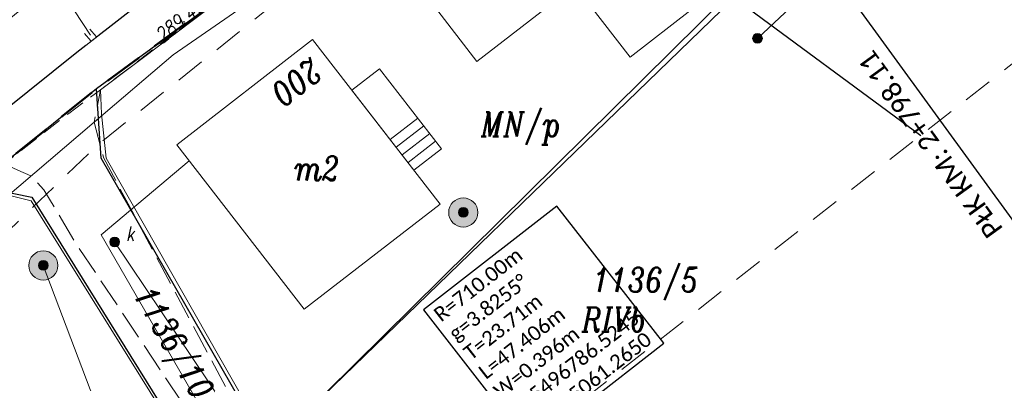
# Model space of a CAD drawing. Header units: metres. Extents: x -1 to 7476305, y 0 to 5497191.
# Tile 42 of 115: x 7475053 to 7475103, y 5496760 to 5496779. Entities that reach past the tile are written whole.
import ezdxf
from ezdxf.enums import TextEntityAlignment as Align

# ---------------------------------------------------------------- set-up
doc = ezdxf.new("R2010")
doc.units = ezdxf.units.M
for name, pattern in [('420-500', [1.5, 1, -0.5]), ('EGBO02-500', [2.5, 1.5, -1]), ('KTCR02-500', [1.5, 1, -0.5]), ('KTJZ01-500', [2, 1.5, -0.5])]:
    doc.linetypes.add(name, pattern=pattern)
for name, color, linetype in [('C-DROGI-SYTUACJA', 7, 'Continuous'), ('C-DROGI-SYTUACJA-ETYKIETY', 7, 'Continuous'), ('D_Granice pasa drogowego', 30, '420-500')]:
    doc.layers.add(name, color=color, linetype=linetype)
for name, color, linetype, lineweight, true_color in [('EGBB01', 7, 'Continuous', 5, 0x0a0909), ('EGBD03', 7, 'Continuous', 5, 0x0a0909), ('EGBD03_11', 7, 'Continuous', 5, 0x0a0909), ('EGBK02', 7, 'Continuous', 5, 0x0a0909), ('EGBO02', 7, 'Continuous', 5, 0x0a0909), ('KTCR02', 7, 'Continuous', 5, 0x0a0909), ('KTJZ01', 7, 'Continuous', 5, 0x0a0909), ('KTKR01', 7, 'Continuous', 5, 0x0a0909), ('KTOK05_01', 7, 'Continuous', 5, 0x0a0909), ('KTOK06', 7, 'Continuous', 5, 0x0a0909), ('RTPW01', 7, 'Continuous', 5, 0x0a0909), ('RTPW02', 7, 'Continuous', 5, 0x0a0909), ('suepnn', 7, 'Continuous', 5, 0x0a0909), ('SUPG_01', 7, 'Continuous', 5, 0x0a0909), ('SUPK_01', 7, 'Continuous', 5, 0x0a0909), ('SUPW_01', 7, 'Continuous', 5, 0x0a0909), ('SUSM04_01_E', 7, 'Continuous', 5, 0x0a0909), ('SUUS05', 7, 'Continuous', 5, 0x0a0909), ('SUUS13', 7, 'Continuous', 5, 0x0a0909), ('SUUS15_05_K', 7, 'Continuous', 5, 0x0a0909)]:
    doc.layers.add(name, color=color, linetype=linetype, lineweight=lineweight, true_color=true_color)
doc.styles.add('KAMIL', font='calibri.ttf', dxfattribs={"height": 0.75})
doc.styles.add('Style-ITALIC_1250', font='ITALIC_1250.shx')
doc.linetypes.add('KTOK05_01-500', pattern='A,3.75,[13,dgnlstyle-rozp_2015.shx,S=0.002778,R=0,X=0,Y=0],3.75', length=7.5)

# ---------------------------------------------------------------- blocks, each defined once
blk = doc.blocks.new('SUUS15_05_K')
at = {"layer": 'SUUS15_05_K', "linetype": 'Continuous', "lineweight": 13, "true_color": 0x7a7a7a}
h = blk.add_hatch(color=8, dxfattribs=at)
edge = h.paths.add_edge_path()
edge.add_arc((0, 0), 0.25, 0, 360)
at = {"layer": 'SUUS15_05_K', "color": 36, "linetype": 'Continuous', "lineweight": 13, "true_color": 0x803300}
blk.add_circle((0, 0), 0.25, dxfattribs=at)
blk = doc.blocks.new('510')
at = {"layer": 'SUSM04_01_E', "linetype": 'Continuous', "lineweight": 13, "true_color": 0x7a7a7a}
h = blk.add_hatch(color=8, dxfattribs=at)
edge = h.paths.add_edge_path()
edge.add_arc((0, 0), 0.25, 0, 360)
at = {"layer": 'SUSM04_01_E', "color": 18, "linetype": 'Continuous', "lineweight": 13, "true_color": 0x0a0909}
blk.add_circle((0, 0), 0.25, dxfattribs=at)
blk = doc.blocks.new('RTPW02')
at = {"layer": 'RTPW02', "linetype": 'Continuous', "lineweight": 13, "true_color": 0x0a0909}
h = blk.add_hatch(color=18, dxfattribs=at)
edge = h.paths.add_edge_path()
edge.add_arc((0, 0), 0.045, 0, 360)
blk = doc.blocks.new('MDCP_klauzula')
at = {"layer": 'SUUS13', "linetype": 'Continuous', "lineweight": 13}
h = blk.add_hatch(color=252, dxfattribs=at)
edge = h.paths.add_edge_path()
edge.add_arc((7475075.486, 5496768.838), 0.75, 0, 360)
h = blk.add_hatch(color=252, dxfattribs=at)
edge = h.paths.add_edge_path()
edge.add_arc((7475075.486, 5496768.838), 0.25, 0, 360)
h = blk.add_hatch(color=252, dxfattribs=at)
edge = h.paths.add_edge_path()
edge.add_arc((7475053.895, 5496766.112), 0.75, 0, 360)
h = blk.add_hatch(color=252, dxfattribs=at)
edge = h.paths.add_edge_path()
edge.add_arc((7475053.895, 5496766.112), 0.25, 0, 360)
at = {"layer": 'EGBB01', "color": 252, "linetype": 'Continuous', "lineweight": 18, "flags": 128}
for points in [[(7475074.009, 5496779.425), (7475082.203, 5496785.746), (7475087.207, 5496779.26), (7475084.06, 5496776.832), (7475081.227, 5496780.504), (7475076.18, 5496776.61), (7475074.009, 5496779.425)], [(7475067.312, 5496763.857), (7475060.752, 5496772.324), (7475067.738, 5496777.736), (7475074.298, 5496769.27), (7475067.312, 5496763.857)]]:
    blk.add_lwpolyline(points, close=True, dxfattribs=at)
at = {"layer": 'EGBD03', "color": 96, "linetype": 'Continuous', "lineweight": 30, "flags": 128}
for points in [[(7475065.464, 5496756.65), (7475089.15, 5496780.08), (7475099.002, 5496772.802)], [(7475065.464, 5496756.65), (7475056.876, 5496771.624), (7475056.626, 5496775.2), (7475050.423, 5496770.198)], [(7475033.755, 5496755.998), (7475050.423, 5496770.198), (7475053.297, 5496769.618), (7475060.987, 5496757.264), (7475065.45, 5496747.78), (7475065.752, 5496746.683)]]:
    blk.add_lwpolyline(points, dxfattribs=at)
at = {"layer": 'EGBO02', "color": 252, "linetype": 'EGBO02-500', "lineweight": 18, "flags": 128}
blk.add_lwpolyline([(7474841.222, 5496643.003), (7474887.135, 5496580.225), (7474952.717, 5496636.531), (7475011.487, 5496696.697), (7475042.452, 5496728.267), (7475075.818, 5496754.639), (7475151.981, 5496814.306), (7475207.79, 5496879.799), (7475244.471, 5496937.344), (7475261.934, 5496992.564), (7475290.267, 5497036.604), (7475361.871, 5497109.05), (7475312.93, 5497156.379), (7475281.54, 5497123.712), (7475238.605, 5497076.129), (7475203.102, 5497029.307), (7475176.13, 5496968.87), (7475152.282, 5496929.365), (7475127.016, 5496890.885), (7475061.018, 5496837.939), (7474956.291, 5496739.91), (7474841.222, 5496643.003)], close=True, dxfattribs=at)
at = {"layer": 'KTCR02', "color": 252, "linetype": 'KTCR02-500', "lineweight": 18, "flags": 128}
blk.add_lwpolyline([(7474913.55, 5496637.81), (7474921.76, 5496645.48), (7474928.68, 5496652.11), (7474934.7, 5496658.05), (7474941.22, 5496664.66), (7474945.33, 5496668.9), (7474948.75, 5496672.4), (7474955.06, 5496678.86), (7474964.24, 5496688.23), (7474969.27, 5496693.39), (7474978.01, 5496702.3), (7474984.64, 5496709.01), (7474993.79, 5496718.24), (7475004.32, 5496728.87), (7475009.22, 5496733.91), (7475014.25, 5496738.52), (7475019.49, 5496743.5), (7475024.78, 5496748.31), (7475028.23, 5496751.35), (7475034.3, 5496756.47), (7475037.66, 5496759.28), (7475043.92, 5496764.46), (7475050.39, 5496770.09), (7475051.89, 5496771.34), (7475055.205, 5496773.935), (7475056.84, 5496775.15), (7475062.31, 5496779.34), (7475067.09, 5496782.88), (7475068.06, 5496783.57), (7475070.91, 5496785.82), (7475085.65, 5496796.94), (7475089.21, 5496799.59), (7475097.78, 5496806.09), (7475103.42, 5496810.37), (7475103.6, 5496810.39), (7475106.47, 5496812.66), (7475107.32, 5496813.37), (7475108.08, 5496813.98), (7475112.92, 5496817.75)], dxfattribs=at)
at = {"layer": 'KTJZ01', "color": 252, "linetype": 'KTJZ01-500', "lineweight": 18, "flags": 128}
for points in [[(7475070.587, 5496750.505), (7475068.595, 5496752.407), (7475065.03, 5496756.552), (7475056.99, 5496771.66), (7475056.504, 5496773.483), (7475056.84, 5496775.15)], [(7475051.89, 5496771.34), (7475052.59, 5496771.01), (7475053.25, 5496770.72), (7475053.93, 5496770), (7475055.49, 5496767.37), (7475067.065, 5496750.007), (7475066.457, 5496750.804)]]:
    blk.add_lwpolyline(points, dxfattribs=at)
at = {"layer": 'KTKR01', "color": 252, "linetype": 'Continuous', "lineweight": 18, "flags": 128}
blk.add_lwpolyline([(7475023.36, 5496749.9), (7475026.84, 5496752.99), (7475032.44, 5496757.84), (7475036.26, 5496761.1), (7475042.38, 5496766.28), (7475048.54, 5496771.41), (7475049.34, 5496772.06), (7475055.62, 5496777.08), (7475061.15, 5496781.4), (7475065.16, 5496784.42), (7475065.97, 5496785.04), (7475069.98, 5496788.04), (7475070.79, 5496788.65), (7475084.4, 5496798.84), (7475087.98, 5496801.51), (7475096.58, 5496807.94), (7475101.86, 5496811.91), (7475106.85, 5496815.81)], dxfattribs=at)
at = {"layer": 'KTOK05_01', "color": 252, "linetype": 'KTOK05_01-500', "lineweight": 18, "flags": 128}
for points in [[(7475071.496, 5496751.223), (7475065.57, 5496756.773), (7475088.763, 5496779.246), (7475112.051, 5496802.842), (7475124.665, 5496792.907)], [(7475056.893, 5496773.906), (7475057.123, 5496771.633), (7475065.57, 5496756.773)], [(7475051.834, 5496769.802), (7475053.275, 5496769.439), (7475060.899, 5496757.178), (7475060.243, 5496754.477)]]:
    blk.add_lwpolyline(points, dxfattribs=at)
at = {"layer": 'KTOK06', "color": 252, "linetype": 'Continuous', "lineweight": 18}
for p, q in [((7475071.731, 5496772.583), (7475073.151, 5496773.684)), ((7475072.035, 5496772.19), (7475073.456, 5496773.29)), ((7475072.34, 5496771.796), (7475073.76, 5496772.897)), ((7475072.645, 5496771.403), (7475074.065, 5496772.503))]:
    blk.add_line(p, q, dxfattribs=at)
at = {"layer": 'KTOK06', "color": 252, "linetype": 'Continuous', "lineweight": 18, "flags": 128}
blk.add_lwpolyline([(7475069.762, 5496775.124), (7475071.182, 5496776.224), (7475074.37, 5496772.11), (7475072.95, 5496771.01), (7475069.762, 5496775.124)], close=True, dxfattribs=at)
at = {"layer": 'suepnn', "color": 1, "linetype": 'Continuous', "lineweight": 13, "true_color": 0xfa0000, "flags": 128}
blk.add_lwpolyline([(7475090.612, 5496777.792), (7475114.353, 5496800.103), (7475081.392, 5496811.913)], dxfattribs=at)
at = {"layer": 'SUPK_01', "color": 36, "linetype": 'Continuous', "lineweight": 13, "true_color": 0x803300}
blk.add_line((7475068.99, 5496750.28), (7475057.56, 5496767.32), dxfattribs=at)
at = {"layer": 'SUPK_01', "color": 36, "linetype": 'Continuous', "lineweight": 13, "true_color": 0x803300, "flags": 128}
blk.add_lwpolyline([(7475067.512, 5496748.075), (7475067.065, 5496750.007), (7475056.867, 5496767.683), (7475061.401, 5496771.487)], dxfattribs=at)
at = {"layer": 'SUPW_01', "color": 5, "linetype": 'Continuous', "lineweight": 13, "flags": 128}
blk.add_lwpolyline([(7475053.895, 5496766.112), (7475059.899, 5496750.227), (7475057.297, 5496747.285)], dxfattribs=at)
at = {"layer": 'SUUS13', "color": 252, "linetype": 'Continuous', "lineweight": 13}
for centre, radius in [((7475075.486, 5496768.838), 0.75), ((7475075.486, 5496768.838), 0.25), ((7475053.895, 5496766.112), 0.75), ((7475053.895, 5496766.112), 0.25)]:
    blk.add_circle(centre, radius, dxfattribs=at)
at = {"layer": 'RTPW02', "color": 252, "linetype": 'Continuous', "lineweight": 18}
blk.add_blockref('RTPW02', (7475061.128, 5496778.642), dxfattribs=at)
at = {"layer": 'SUSM04_01_E', "color": 252, "linetype": 'Continuous', "lineweight": 18}
blk.add_blockref('510', (7475090.612, 5496777.792), dxfattribs=at)
at = {"layer": 'SUUS15_05_K', "color": 252, "linetype": 'Continuous', "lineweight": 18}
blk.add_blockref('SUUS15_05_K', (7475057.56, 5496767.32), dxfattribs=at)
at = {"layer": 'EGBB01', "color": 252, "linetype": 'Continuous', "lineweight": 18, "style": 'Style-ITALIC_1250', "width": 0.8}
blk.add_text('200', height=1.25, rotation=217.7693, dxfattribs=at).set_placement((7475066.545, 5496776.022), align=Align.CENTER)
blk.add_text('m2', height=1.25, dxfattribs=at).set_placement((7475067.962, 5496771.101), align=Align.MIDDLE_CENTER)
at = {"layer": 'EGBD03', "color": 96, "linetype": 'Continuous', "lineweight": 30, "style": 'Style-ITALIC_1250', "width": 0.8}
blk.add_text('1136/5', height=1.25, dxfattribs=at).set_placement((7475082.149, 5496764.747))
blk.add_text('1136/10', height=1.25, rotation=299.8355, dxfattribs=at).set_placement((7475058.509, 5496764.592))
at = {"layer": 'EGBD03_11', "color": 252, "linetype": 'Continuous', "lineweight": 18, "style": 'Style-ITALIC_1250', "width": 0.8}
blk.add_text('MN/p', height=1.25, dxfattribs=at).set_placement((7475076.4, 5496772.738))
at = {"layer": 'EGBK02', "color": 252, "linetype": 'Continuous', "lineweight": 18, "style": 'Style-ITALIC_1250', "width": 0.8}
blk.add_text('RIVb', height=1.25, dxfattribs=at).set_placement((7475081.585, 5496762.693))
at = {"layer": 'RTPW02', "color": 252, "linetype": 'Continuous', "lineweight": 18, "style": 'Style-ITALIC_1250', "width": 0.8}
blk.add_text('289.42', height=0.75, rotation=37.9349, dxfattribs=at).set_placement((7475060.008, 5496777.518))
at = {"layer": 'SUUS15_05_K', "color": 36, "linetype": 'Continuous', "lineweight": 13, "true_color": 0x803300, "style": 'Style-ITALIC_1250', "width": 0.8}
blk.add_text('k', height=0.75, dxfattribs=at).set_placement((7475058.136, 5496767.372))
at = {"color": 252, "linetype": 'Continuous', "lineweight": 13}
blk.add_wipeout([(7475056.087, 5496777.454), (7475056.859, 5496778.09), (7475056.541, 5496778.476), (7475055.769, 5496777.84)], dxfattribs=at).dxf.layer = 'SUUS05'
at = {"layer": 'EGBD03', "color": 96, "linetype": 'Continuous', "lineweight": 30, "flags": 128}
blk.add_lwpolyline([(7475089.15, 5496780.08), (7475111.51, 5496802.89), (7475103.398, 5496810.407), (7475068.06, 5496783.57), (7475056.626, 5496775.2)], dxfattribs=at)
at = {"layer": 'EGBO02', "color": 252, "linetype": 'EGBO02-500', "lineweight": 18, "flags": 128}
blk.add_lwpolyline([(7474926.693, 5496644.766), (7474954.52, 5496672.419), (7474982.797, 5496701.705), (7475013.214, 5496731.767), (7475041.938, 5496758.101), (7475056.651, 5496772.284), (7475084.376, 5496794.45), (7475106.187, 5496810.677), (7475131.323, 5496830.043), (7475141.178, 5496839.195), (7475152.816, 5496851.985)], dxfattribs=at)
at = {"layer": 'KTOK05_01', "color": 252, "linetype": 'KTOK05_01-500', "lineweight": 18, "flags": 128}
blk.add_lwpolyline([(7475067.09, 5496782.88), (7475056.84, 5496775.15), (7475056.893, 5496773.906)], dxfattribs=at)
at = {"layer": 'SUPG_01', "color": 52, "linetype": 'Continuous', "lineweight": 13, "true_color": 0xbebf00, "flags": 128}
blk.add_lwpolyline([(7474958.86, 5496677.532), (7474964, 5496682.82), (7474972.257, 5496691.527), (7474980.453, 5496700.293), (7474988.669, 5496709.039), (7474996.24, 5496716.96), (7475004.715, 5496725.455), (7475013.364, 5496733.774), (7475021.968, 5496742.138), (7475030.384, 5496750.693), (7475033.36, 5496753.37), (7475042.275, 5496761.403), (7475051.432, 5496769.158), (7475052.628, 5496770.178), (7475056.504, 5496773.483), (7475060.563, 5496776.944), (7475070.432, 5496783.771), (7475080.096, 5496790.885), (7475089.7, 5496798.08), (7475099.183, 5496805.433), (7475108.913, 5496812.456), (7475118.151, 5496820.115), (7475121.945, 5496823.675), (7475122.42, 5496824.12)], dxfattribs=at)
at = {"layer": 'SUPK_01', "color": 36, "linetype": 'Continuous', "lineweight": 13, "true_color": 0x803300}
blk.add_line((7475056.314, 5496777.965), (7475051.908, 5496784.677), dxfattribs=at)
at = {"layer": 'SUUS05', "color": 252, "linetype": 'Continuous', "lineweight": 13}
for p, q in [((7475056.338, 5496777.661), (7475056.02, 5496778.047)), ((7475056.29, 5496778.269), (7475056.608, 5496777.883))]:
    blk.add_line(p, q, dxfattribs=at)

msp = doc.modelspace()

# ---------------------------------------------------------------- linework, layer by layer
at = {"layer": 'D_Granice pasa drogowego', "lineweight": 50, "ltscale": 2, "flags": 128}
msp.add_lwpolyline([(7474871.194, 5496602.021), (7474875.844, 5496605.985), (7474886.51, 5496614.328), (7474893.187, 5496619.551), (7474906.364, 5496629.859), (7474908.002, 5496630.38), (7474914.804, 5496638.74), (7474928.905, 5496651.777), (7474946.406, 5496669.552), (7474957.321, 5496680.639), (7474994.148, 5496718.045), (7475014.642, 5496738.841), (7475028.014, 5496750.844), (7475033.755, 5496755.998), (7475037.841, 5496759.479), (7475046.672, 5496767.002), (7475050.423, 5496770.198), (7475056.626, 5496775.2), (7475065.197, 5496781.478), (7475069.506, 5496784.668), (7475083.953, 5496795.64), (7475091.313, 5496801.229), (7475097.69, 5496806.073), (7475103.398, 5496810.407), (7475110.576, 5496816.081), (7475114.68, 5496819.326), (7475120.064, 5496824.042), (7475130.991, 5496833.37), (7475144.36, 5496846.35), (7475159.914, 5496864.742), (7475165.321, 5496871.433), (7475168.549, 5496875.377), (7475175.09, 5496884.328), (7475189.457, 5496903.989), (7475193.179, 5496911.075), (7475198.108, 5496920.456), (7475202.904, 5496929.586), (7475209.984, 5496944.676), (7475224.229, 5496974.661), (7475228.871, 5496985.456), (7475234.774, 5496999.181), (7475235.211, 5497000), (7475244.883, 5497018.143), (7475247.158, 5497021.622), (7475253.509, 5497032.362), (7475263.655, 5497046.357), (7475275.03, 5497059.7), (7475278.404, 5497063.267), (7475280.249, 5497065.127), (7475283.737, 5497068.192), (7475289.77, 5497074.68), (7475292.049, 5497076.649), (7475298.288, 5497082.039), (7475318.081, 5497097.784), (7475318.6, 5497101.12), (7475308.342, 5497109.277), (7475299.764, 5497105.915), (7475300.031, 5497102.685), (7475290.434, 5497094.878), (7475285.765, 5497091.08), (7475277.631, 5497083.259), (7475263.588, 5497069.572), (7475259.571, 5497065.54), (7475255.16, 5497060.7), (7475248.447, 5497051.193), (7475241.071, 5497040.575), (7475236.851, 5497034.5), (7475232.87, 5497026.192), (7475228.603, 5497017.286), (7475222.129, 5497003.773), (7475221.6, 5497002.67), (7475223.058, 5497002.07), (7475222.491, 5496999.056), (7475222.104, 5496998.239), (7475217.488, 5496988.479), (7475214.662, 5496982.503), (7475211.997, 5496976.871), (7475210.402, 5496973.497), (7475207.108, 5496966.534), (7475200.594, 5496952.761), (7475195.041, 5496942.357), (7475186.706, 5496926.741), (7475181.863, 5496917.665), (7475180.812, 5496915.697), (7475174.258, 5496906.159), (7475161.354, 5496887.311), (7475156.287, 5496881.059), (7475137.148, 5496857.357), (7475129.378, 5496848.794), (7475126.377, 5496845.473), (7475122.357, 5496841.906), (7475113.346, 5496833.897), (7475108.201, 5496829.327), (7475103.572, 5496825.562), (7475101.251, 5496823.675), (7475097.151, 5496820.343), (7475092.412, 5496817.061), (7475083.189, 5496810.712), (7475063.35, 5496796.429), (7475055.25, 5496790.597), (7475035.25, 5496773.04), (7475032.26, 5496770.67), (7475010.572, 5496750.962), (7475002.025, 5496743.149), (7474993.311, 5496735.182), (7474991.33, 5496733.29), (7474987.11, 5496729.262), (7474981.728, 5496724.125), (7474978.688, 5496721.224), (7474975.041, 5496717.744), (7474967.615, 5496710.352), (7474955.357, 5496698.026), (7474948.808, 5496691.442), (7474943.173, 5496685.776), (7474941.426, 5496684.019), (7474940.056, 5496682.642), (7474939.655, 5496682.287), (7474931.483, 5496675.053), (7474923.147, 5496667.674), (7474919.881, 5496664.783), (7474908.976, 5496655.13), (7474905.9, 5496652.407), (7474901.86, 5496653.48)], dxfattribs=at)

# ---------------------------------------------------------------- next in the draw order: block references
at = {"layer": 'RTPW01', "color": 18, "lineweight": 30, "true_color": 0x000000}
msp.add_blockref('MDCP_klauzula', (0, 0), dxfattribs=at)

# ---------------------------------------------------------------- next in the draw order: linework, layer by layer
at = {"layer": 'C-DROGI-SYTUACJA', "color": 1, "linetype": 'Continuous', "lineweight": 15, "ltscale": 0.5, "flags": 128}
msp.add_lwpolyline([(7475080.446, 5496800.465, 0.016694), (7475043.057, 5496771.335)], format="xyb", dxfattribs=at)
at = {"layer": 'C-DROGI-SYTUACJA', "color": 7, "linetype": 'Continuous', "lineweight": 30}
msp.add_polyline3d([(7475023.36, 5496749.9, 289.488), (7475026.84, 5496752.99, 289.472), (7475032.44, 5496757.84, 289.407), (7475036.26, 5496761.1, 289.398), (7475042.38, 5496766.28, 289.368), (7475048.54, 5496771.41, 289.374), (7475049.34, 5496772.06, 289.364), (7475055.62, 5496777.08, 289.294), (7475061.15, 5496781.4, 289.302), (7475065.16, 5496784.42, 289.293), (7475065.97, 5496785.04, 289.291), (7475069.98, 5496788.04, 289.279), (7475070.79, 5496788.65, 289.285), (7475084.4, 5496798.84, 289.211), (7475087.98, 5496801.51, 289.253), (7475096.58, 5496807.94, 289.357), (7475101.86, 5496811.91, 289.365), (7475106.85, 5496815.81, 289.351)], dxfattribs=at)
at = {"layer": 'C-DROGI-SYTUACJA-ETYKIETY', "color": 1, "linetype": 'Continuous', "lineweight": -3}
msp.add_line((7475080.446, 5496800.465), (7475103.963, 5496768.108), dxfattribs=at)
at = {"layer": 'C-DROGI-SYTUACJA-ETYKIETY', "color": 7, "linetype": 'Continuous', "lineweight": -3}
for p, q in [((7475080.302, 5496769.163), (7475073.444, 5496763.82)), ((7475085.796, 5496762.111), (7475080.302, 5496769.163)), ((7475073.444, 5496763.82), (7475078.938, 5496756.769)), ((7475078.938, 5496756.769), (7475085.796, 5496762.111))]:
    msp.add_line(p, q, dxfattribs=at)

# ---------------------------------------------------------------- next in the draw order: texts
at = {"layer": 'C-DROGI-SYTUACJA-ETYKIETY', "color": 1, "linetype": 'Continuous', "lineweight": -3, "insert": (7475103.283, 5496768.001), "char_height": 1, "attachment_point": 7, "rotation": 126.0097, "style": 'KAMIL'}
msp.add_mtext('PŁK{\\fCalibri|b0|i0|c238|p34; KM: }2+798.11', dxfattribs=at)
at = {"layer": 'C-DROGI-SYTUACJA-ETYKIETY', "color": 7, "linetype": 'Continuous', "lineweight": -3, "insert": (7475073.883, 5496763.765), "char_height": 0.75, "attachment_point": 1, "rotation": 37.9224, "style": 'KAMIL'}
msp.add_mtext('{\\C256;R=\\fCalibri|b0|i0|c238|p34;710.00\\fCalibri|b0|i0|c0|p34;m\\Pg=3.8255°\\PT=23.71m\\PL=47.406m\\PW=0.396m\\PN=5496786.5245\\PE=7475061.2650}', dxfattribs=at)

doc.saveas('drawing.dxf')
